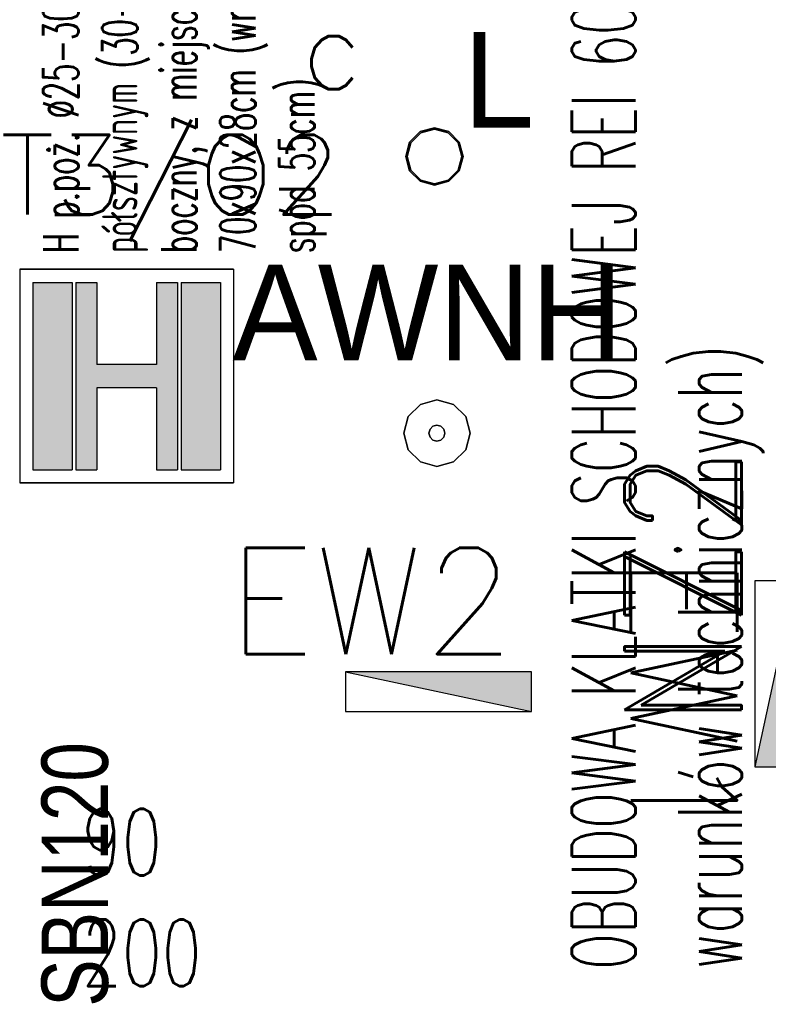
# Model space of a CAD drawing. Header units: millimetres. Extents: x 69081 to 158617, y -37521 to -9534.
# Tile 217 of 256: x 113850 to 113991, y -20036 to -19850. Entities that reach past the tile are written whole.
import ezdxf
from ezdxf.enums import TextEntityAlignment as Align

# ---------------------------------------------------------------- set-up
doc = ezdxf.new("R2010")
doc.units = ezdxf.units.MM
for name, color, linetype in [('0_oświetlenie', 7, 'Continuous'), ('BA_TXG', 3, 'Continuous'), ('BZ_sym', 7, 'Continuous'), ('E_OPRAWY_LUXIONA', 3, 'Continuous'), ('E_Oświetlenie - Numer obwodu', 1, 'Continuous'), ('E_Oświetlenie - Opis', 4, 'Continuous'), ('gasnice', 10, 'Continuous'), ('JS_OLKA KONSTR', 231, 'Continuous'), ('JS_p.poż.', 240, 'Continuous'), ('R-----OP', 1, 'Continuous')]:
    doc.layers.add(name, color=color, linetype=linetype)
doc.styles.add('BIKTBG', font='romand.shx', dxfattribs={"width": 0.9})
doc.styles.add('BIKTS', font='bikromsw.shx', dxfattribs={"width": 0.85})
doc.styles.add('ROMANS', font='romans.shx', dxfattribs={"height": 1})
doc.styles.add('SIMPLEX', font='simplex', dxfattribs={"width": 0.85})
doc.styles.add('TableTextStyle', font='txt')
doc.styles.add('WYM--ROMANSSHX-08', font='ROMANS.SHX', dxfattribs={"width": 0.8})

# ---------------------------------------------------------------- blocks, each defined once
blk = doc.blocks.new('symnadpr')
at = {"style": 'BIKTS', "width": 0.8}
blk.add_attdef('SZT_NADPR', text='', height=25, dxfattribs=at).set_placement((-48.74, -11.67), align=Align.RIGHT)
blk.add_attdef('NAZNADPR', (-42.6, -11.67), '', height=25, dxfattribs=at)
blk = doc.blocks.new('A$C04435ce7')
at = {"layer": 'BZ_sym'}
ref = blk.add_blockref('symnadpr', (3176.08, 1300.41), dxfattribs=dict(at, xscale=0.5, yscale=0.5, zscale=0.5, rotation=90))
ref.add_attrib('naznadpr', 'SBN120', (3182.33, 1278.91), dxfattribs={"height": 12.5, "rotation": 90, "style": 'BIKTS', "width": 0.8})
ref.add_attrib('szt_nadpr', '2', dxfattribs={"height": 12.5, "rotation": 90, "style": 'BIKTS', "width": 0.8}).set_placement((3182.33, 1272.46), align=Align.RIGHT)
at = {"layer": 'BA_TXG', "style": 'BIKTBG', "width": 0.9}
blk.add_text('NZ2', height=22, rotation=90, dxfattribs=at).set_placement((3301.59, 1357.72), align=Align.CENTER)
blk = doc.blocks.new('A$C7FC01DD8')
at = {"layer": 'JS_p.poż.'}
h = blk.add_hatch(color=256, dxfattribs=at)
h.paths.add_polyline_path([(189.23, 189.23), (152.1, 189.23), (152.1, 12.39), (189.23, 12.39)])
h.paths.add_polyline_path([(49.51, 189.23), (12.39, 189.23), (12.39, 12.39), (49.51, 12.39)])
blk.add_hatch(color=7, dxfattribs=at).paths.add_polyline_path([(129.07, 111.82), (72.55, 111.82), (72.55, 189.23), (52.85, 189.23), (52.85, 12.39), (72.55, 12.39), (72.55, 89.8), (129.07, 89.8), (129.07, 12.39), (148.76, 12.39), (148.76, 189.23), (129.07, 189.23)])
at = {"layer": 'gasnice'}
for p, q in [((12.39, 189.23), (49.51, 189.23)), ((12.39, 189.23), (12.39, 12.39)), ((49.51, 189.23), (49.51, 12.39)), ((152.1, 189.23), (189.23, 189.23)), ((152.1, 189.23), (152.1, 12.39)), ((12.39, 12.39), (49.51, 12.39))]:
    blk.add_line(p, q, dxfattribs=at)
at = {"layer": 'JS_p.poż.'}
for p, q in [((0, 201.62), (201.62, 201.62)), ((0, 201.62), (0, 0)), ((0, 201.62), (0, 0)), ((201.62, 201.62), (0, 201.62)), ((201.62, 201.62), (201.62, 0)), ((201.62, 201.62), (201.62, 0)), ((189.23, 189.23), (189.23, 12.39)), ((152.1, 12.39), (189.23, 12.39)), ((0, 0), (201.62, 0)), ((201.62, 0), (0, 0))]:
    blk.add_line(p, q, dxfattribs=at)
at = {"layer": 'JS_p.poż.', "color": 7}
for p, q in [((52.85, 189.23), (72.55, 189.23)), ((52.85, 189.23), (52.85, 12.39)), ((72.55, 189.23), (72.55, 111.82)), ((129.07, 189.23), (148.76, 189.23)), ((129.07, 189.23), (129.07, 111.82)), ((148.76, 189.23), (148.76, 12.39)), ((129.07, 111.82), (72.55, 111.82)), ((72.55, 89.8), (72.55, 12.39)), ((129.07, 89.8), (72.55, 89.8)), ((129.07, 89.8), (129.07, 12.39)), ((52.85, 12.39), (72.55, 12.39)), ((129.07, 12.39), (148.76, 12.39))]:
    blk.add_line(p, q, dxfattribs=at)
blk = doc.blocks.new('opis lamp')
at = {"layer": 'E_Oświetlenie - Numer obwodu', "style": 'SIMPLEX'}
blk.add_attdef('OBWÓD', text='', height=15, dxfattribs=at).set_placement((-9.46, -1.18), align=Align.CENTER)
at = {"layer": 'E_Oświetlenie - Opis', "style": 'SIMPLEX'}
blk.add_attdef('OPIS1', (55.72, 42.77), '', height=15, dxfattribs=at)
blk = doc.blocks.new('EW1')
at = {"layer": 'E_OPRAWY_LUXIONA'}
h = blk.add_hatch(color=256, dxfattribs=at)
h.dxf.hatch_style = 1
h.paths.add_polyline_path([(17.5, -3.75), (17.5, 3.75), (-17.5, 3.75)])
blk.add_line((-17.5, 3.75), (17.5, -3.75), dxfattribs=at)
blk.add_lwpolyline([(-17.5, -3.75), (17.5, -3.75), (17.5, 3.75), (-17.5, 3.75)], close=True, dxfattribs=at)
at = {"layer": 'E_OPRAWY_LUXIONA', "linetype": 'ByBlock', "style": 'WYM--ROMANSSHX-08'}
blk.add_attdef('1', (-4.5, 5.28), '', height=20, dxfattribs=at)

msp = doc.modelspace()

# ---------------------------------------------------------------- linework, layer by layer
at = {"layer": '0_oświetlenie'}
for points in [[(113925.1322, -19871.3409, 0), (113927.8315, -19870.6173, 0)], [(113927.8315, -19870.6173, 0), (113925.1322, -19871.3409, 0)], [(113927.8315, -19870.6173, 0), (113925.1322, -19871.3409, 0)], [(113925.1322, -19871.3409, 0), (113927.8315, -19870.6173, 0)], [(113925.2572, -19871.5577, 0), (113927.8315, -19870.8673, 0)], [(113927.8315, -19870.8673, 0), (113925.2572, -19871.5577, 0)], [(113927.8315, -19870.8673, 0), (113925.2572, -19871.5577, 0)], [(113925.2572, -19871.5577, 0), (113927.8315, -19870.8673, 0)], [(113927.8315, -19870.6173, 0), (113930.5307, -19871.3409, 0)], [(113930.5307, -19871.3409, 0), (113927.8315, -19870.6173, 0)], [(113930.5307, -19871.3409, 0), (113927.8315, -19870.6173, 0)], [(113927.8315, -19870.6173, 0), (113930.5307, -19871.3409, 0)], [(113927.8315, -19870.8673, 0), (113930.4057, -19871.5577, 0)], [(113930.4057, -19871.5577, 0), (113927.8315, -19870.8673, 0)], [(113930.4057, -19871.5577, 0), (113927.8315, -19870.8673, 0)], [(113927.8315, -19870.8673, 0), (113930.4057, -19871.5577, 0)], [(113923.1557, -19873.3175, 0), (113925.1322, -19871.3409, 0)], [(113925.1322, -19871.3409, 0), (113923.1557, -19873.3175, 0)], [(113925.1322, -19871.3409, 0), (113923.1557, -19873.3175, 0)], [(113923.1557, -19873.3175, 0), (113925.1322, -19871.3409, 0)], [(113923.3705, -19873.4425, 0), (113925.2572, -19871.5577, 0)], [(113925.2572, -19871.5577, 0), (113923.3705, -19873.4425, 0)], [(113925.2572, -19871.5577, 0), (113923.3705, -19873.4425, 0)], [(113923.3705, -19873.4425, 0), (113925.2572, -19871.5577, 0)], [(113930.4057, -19871.5577, 0), (113932.2924, -19873.4425, 0)], [(113932.2924, -19873.4425, 0), (113930.4057, -19871.5577, 0)], [(113932.2924, -19873.4425, 0), (113930.4057, -19871.5577, 0)], [(113930.4057, -19871.5577, 0), (113932.2924, -19873.4425, 0)], [(113930.5307, -19871.3409, 0), (113932.5072, -19873.3175, 0)], [(113932.5072, -19873.3175, 0), (113930.5307, -19871.3409, 0)], [(113932.5072, -19873.3175, 0), (113930.5307, -19871.3409, 0)], [(113930.5307, -19871.3409, 0), (113932.5072, -19873.3175, 0)], [(113922.433, -19876.0176, 0), (113923.1557, -19873.3175, 0)], [(113923.1557, -19873.3175, 0), (113922.433, -19876.0176, 0)], [(113923.1557, -19873.3175, 0), (113922.433, -19876.0176, 0)], [(113922.433, -19876.0176, 0), (113923.1557, -19873.3175, 0)], [(113922.683, -19876.0176, 0), (113923.3705, -19873.4425, 0)], [(113923.3705, -19873.4425, 0), (113922.683, -19876.0176, 0)], [(113923.3705, -19873.4425, 0), (113922.683, -19876.0176, 0)], [(113922.683, -19876.0176, 0), (113923.3705, -19873.4425, 0)], [(113932.2924, -19873.4425, 0), (113932.9799, -19876.0176, 0)], [(113932.9799, -19876.0176, 0), (113932.2924, -19873.4425, 0)], [(113932.9799, -19876.0176, 0), (113932.2924, -19873.4425, 0)], [(113932.2924, -19873.4425, 0), (113932.9799, -19876.0176, 0)], [(113932.5072, -19873.3175, 0), (113933.2299, -19876.0176, 0)], [(113933.2299, -19876.0176, 0), (113932.5072, -19873.3175, 0)], [(113933.2299, -19876.0176, 0), (113932.5072, -19873.3175, 0)], [(113932.5072, -19873.3175, 0), (113933.2299, -19876.0176, 0)], [(113923.1557, -19878.7178, 0), (113922.433, -19876.0176, 0)], [(113922.433, -19876.0176, 0), (113923.1557, -19878.7178, 0)], [(113922.433, -19876.0176, 0), (113923.1557, -19878.7178, 0)], [(113923.1557, -19878.7178, 0), (113922.433, -19876.0176, 0)], [(113923.3705, -19878.5928, 0), (113922.683, -19876.0176, 0)], [(113922.683, -19876.0176, 0), (113923.3705, -19878.5928, 0)], [(113922.683, -19876.0176, 0), (113923.3705, -19878.5928, 0)], [(113923.3705, -19878.5928, 0), (113922.683, -19876.0176, 0)], [(113932.9799, -19876.0176, 0), (113932.2924, -19878.5928, 0)], [(113932.2924, -19878.5928, 0), (113932.9799, -19876.0176, 0)], [(113932.2924, -19878.5928, 0), (113932.9799, -19876.0176, 0)], [(113932.9799, -19876.0176, 0), (113932.2924, -19878.5928, 0)], [(113933.2299, -19876.0176, 0), (113932.5072, -19878.7178, 0)], [(113932.5072, -19878.7178, 0), (113933.2299, -19876.0176, 0)], [(113932.5072, -19878.7178, 0), (113933.2299, -19876.0176, 0)], [(113933.2299, -19876.0176, 0), (113932.5072, -19878.7178, 0)], [(113925.1322, -19880.6944, 0), (113923.1557, -19878.7178, 0)], [(113923.1557, -19878.7178, 0), (113925.1322, -19880.6944, 0)], [(113923.1557, -19878.7178, 0), (113925.1322, -19880.6944, 0)], [(113925.1322, -19880.6944, 0), (113923.1557, -19878.7178, 0)], [(113925.2572, -19880.4776, 0), (113923.3705, -19878.5928, 0)], [(113923.3705, -19878.5928, 0), (113925.2572, -19880.4776, 0)], [(113923.3705, -19878.5928, 0), (113925.2572, -19880.4776, 0)], [(113925.2572, -19880.4776, 0), (113923.3705, -19878.5928, 0)], [(113932.2924, -19878.5928, 0), (113930.4057, -19880.4776, 0)], [(113930.4057, -19880.4776, 0), (113932.2924, -19878.5928, 0)], [(113930.4057, -19880.4776, 0), (113932.2924, -19878.5928, 0)], [(113932.2924, -19878.5928, 0), (113930.4057, -19880.4776, 0)], [(113932.5072, -19878.7178, 0), (113930.5307, -19880.6944, 0)], [(113930.5307, -19880.6944, 0), (113932.5072, -19878.7178, 0)], [(113930.5307, -19880.6944, 0), (113932.5072, -19878.7178, 0)], [(113932.5072, -19878.7178, 0), (113930.5307, -19880.6944, 0)], [(113927.8315, -19881.418, 0), (113925.1322, -19880.6944, 0)], [(113925.1322, -19880.6944, 0), (113927.8315, -19881.418, 0)], [(113925.1322, -19880.6944, 0), (113927.8315, -19881.418, 0)], [(113927.8315, -19881.418, 0), (113925.1322, -19880.6944, 0)], [(113927.8315, -19881.168, 0), (113925.2572, -19880.4776, 0)], [(113925.2572, -19880.4776, 0), (113927.8315, -19881.168, 0)], [(113925.2572, -19880.4776, 0), (113927.8315, -19881.168, 0)], [(113927.8315, -19881.168, 0), (113925.2572, -19880.4776, 0)], [(113930.4057, -19880.4776, 0), (113927.8315, -19881.168, 0)], [(113927.8315, -19881.168, 0), (113930.4057, -19880.4776, 0)], [(113927.8315, -19881.168, 0), (113930.4057, -19880.4776, 0)], [(113930.4057, -19880.4776, 0), (113927.8315, -19881.168, 0)], [(113930.5307, -19880.6944, 0), (113927.8315, -19881.418, 0)], [(113927.8315, -19881.418, 0), (113930.5307, -19880.6944, 0)], [(113927.8315, -19881.418, 0), (113930.5307, -19880.6944, 0)], [(113930.5307, -19880.6944, 0), (113927.8315, -19881.418, 0)], [(113922.8979, -19924.9762, 0), (113925.1869, -19922.6891, 0)], [(113925.1869, -19922.6891, 0), (113922.8979, -19924.9762, 0)], [(113925.1869, -19922.6891, 0), (113922.8979, -19924.9762, 0)], [(113922.8979, -19924.9762, 0), (113925.1869, -19922.6891, 0)], [(113925.1869, -19922.6891, 0), (113928.3119, -19921.8512, 0)], [(113928.3119, -19921.8512, 0), (113925.1869, -19922.6891, 0)], [(113928.3119, -19921.8512, 0), (113925.1869, -19922.6891, 0)], [(113925.1869, -19922.6891, 0), (113928.3119, -19921.8512, 0)], [(113928.3119, -19921.8512, 0), (113931.4369, -19922.6891, 0)], [(113931.4369, -19922.6891, 0), (113928.3119, -19921.8512, 0)], [(113931.4369, -19922.6891, 0), (113928.3119, -19921.8512, 0)], [(113928.3119, -19921.8512, 0), (113931.4369, -19922.6891, 0)], [(113931.4369, -19922.6891, 0), (113933.726, -19924.9762, 0)], [(113933.726, -19924.9762, 0), (113931.4369, -19922.6891, 0)], [(113933.726, -19924.9762, 0), (113931.4369, -19922.6891, 0)], [(113931.4369, -19922.6891, 0), (113933.726, -19924.9762, 0)], [(113922.0619, -19928.1012, 0), (113922.8979, -19924.9762, 0)], [(113922.8979, -19924.9762, 0), (113922.0619, -19928.1012, 0)], [(113922.8979, -19924.9762, 0), (113922.0619, -19928.1012, 0)], [(113922.0619, -19928.1012, 0), (113922.8979, -19924.9762, 0)], [(113928.3119, -19926.6012, 0), (113927.5619, -19926.8023, 0)], [(113927.5619, -19926.8023, 0), (113928.3119, -19926.6012, 0)], [(113929.0619, -19926.8023, 0), (113928.3119, -19926.6012, 0)], [(113928.3119, -19926.6012, 0), (113929.0619, -19926.8023, 0)], [(113933.726, -19924.9762, 0), (113934.5619, -19928.1012, 0)], [(113934.5619, -19928.1012, 0), (113933.726, -19924.9762, 0)], [(113934.5619, -19928.1012, 0), (113933.726, -19924.9762, 0)], [(113933.726, -19924.9762, 0), (113934.5619, -19928.1012, 0)], [(113922.8979, -19931.2262, 0), (113922.0619, -19928.1012, 0)], [(113922.0619, -19928.1012, 0), (113922.8979, -19931.2262, 0)], [(113922.0619, -19928.1012, 0), (113922.8979, -19931.2262, 0)], [(113922.8979, -19931.2262, 0), (113922.0619, -19928.1012, 0)], [(113927.0112, -19927.3512, 0), (113926.8119, -19928.1012, 0)], [(113926.8119, -19928.1012, 0), (113927.0112, -19927.3512, 0)], [(113926.8119, -19928.1012, 0), (113927.0112, -19928.8512, 0)], [(113927.0112, -19928.8512, 0), (113926.8119, -19928.1012, 0)], [(113927.5619, -19926.8023, 0), (113927.0112, -19927.3512, 0)], [(113927.0112, -19927.3512, 0), (113927.5619, -19926.8023, 0)], [(113929.6127, -19927.3512, 0), (113929.0619, -19926.8023, 0)], [(113929.0619, -19926.8023, 0), (113929.6127, -19927.3512, 0)], [(113929.8119, -19928.1012, 0), (113929.6127, -19927.3512, 0)], [(113929.6127, -19927.3512, 0), (113929.8119, -19928.1012, 0)], [(113929.6127, -19928.8512, 0), (113929.8119, -19928.1012, 0)], [(113929.8119, -19928.1012, 0), (113929.6127, -19928.8512, 0)], [(113934.5619, -19928.1012, 0), (113933.726, -19931.2262, 0)], [(113933.726, -19931.2262, 0), (113934.5619, -19928.1012, 0)], [(113933.726, -19931.2262, 0), (113934.5619, -19928.1012, 0)], [(113934.5619, -19928.1012, 0), (113933.726, -19931.2262, 0)], [(113927.0112, -19928.8512, 0), (113927.5619, -19929.4, 0)], [(113927.5619, -19929.4, 0), (113927.0112, -19928.8512, 0)], [(113927.5619, -19929.4, 0), (113928.3119, -19929.6012, 0)], [(113928.3119, -19929.6012, 0), (113927.5619, -19929.4, 0)], [(113928.3119, -19929.6012, 0), (113929.0619, -19929.4, 0)], [(113929.0619, -19929.4, 0), (113928.3119, -19929.6012, 0)], [(113929.0619, -19929.4, 0), (113929.6127, -19928.8512, 0)], [(113929.6127, -19928.8512, 0), (113929.0619, -19929.4, 0)], [(113925.1869, -19933.5143, 0), (113922.8979, -19931.2262, 0)], [(113922.8979, -19931.2262, 0), (113925.1869, -19933.5143, 0)], [(113922.8979, -19931.2262, 0), (113925.1869, -19933.5143, 0)], [(113925.1869, -19933.5143, 0), (113922.8979, -19931.2262, 0)], [(113933.726, -19931.2262, 0), (113931.4369, -19933.5143, 0)], [(113931.4369, -19933.5143, 0), (113933.726, -19931.2262, 0)], [(113931.4369, -19933.5143, 0), (113933.726, -19931.2262, 0)], [(113933.726, -19931.2262, 0), (113931.4369, -19933.5143, 0)], [(113928.3119, -19934.3512, 0), (113925.1869, -19933.5143, 0)], [(113925.1869, -19933.5143, 0), (113928.3119, -19934.3512, 0)], [(113925.1869, -19933.5143, 0), (113928.3119, -19934.3512, 0)], [(113928.3119, -19934.3512, 0), (113925.1869, -19933.5143, 0)], [(113931.4369, -19933.5143, 0), (113928.3119, -19934.3512, 0)], [(113928.3119, -19934.3512, 0), (113931.4369, -19933.5143, 0)], [(113928.3119, -19934.3512, 0), (113931.4369, -19933.5143, 0)], [(113931.4369, -19933.5143, 0), (113928.3119, -19934.3512, 0)]]:
    msp.add_polyline3d(points, dxfattribs=at)

# ---------------------------------------------------------------- block references
ref = msp.add_blockref('opis lamp', (113856.071, -19858.9916, 1), dxfattribs=at)
ref.add_attrib('OBWÓD', 'T3/O2', dxfattribs={"layer": 'E_Oświetlenie - Numer obwodu', "height": 15, "style": 'SIMPLEX'}).set_placement((113878.2273, -19886.9596, 1), align=Align.CENTER)
ref.add_attrib('OPIS1', 'c', (113902.7762, -19863.368, 1), dxfattribs={"layer": 'E_Oświetlenie - Opis', "height": 15, "style": 'SIMPLEX'})
at = {"layer": '0_oświetlenie', "color": 4}
ref = msp.add_blockref('EW1', (113928.5842, -19976.7394), dxfattribs=at)
ref.add_attrib('1', 'EW2', (113888.904, -19969.6697), dxfattribs={"layer": 'E_OPRAWY_LUXIONA', "linetype": 'ByBlock', "height": 20, "style": 'WYM--ROMANSSHX-08'})
ref = msp.add_blockref('EW1', (113991.9268, -19973.3694), dxfattribs=dict(at, rotation=270))
ref.add_attrib('1', 'EW1', (113964.8158, -19950.9454), dxfattribs={"layer": 'E_OPRAWY_LUXIONA', "linetype": 'ByBlock', "height": 20, "rotation": 270, "style": 'WYM--ROMANSSHX-08'})
at = {"layer": 'JS_OLKA KONSTR'}
msp.add_blockref('A$C04435ce7', (110684.0499, -21314.9635), dxfattribs=at)
at = {"layer": 'JS_p.poż.', "xscale": 0.1994999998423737, "yscale": 0.1994999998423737, "zscale": 0.1994999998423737}
msp.add_blockref('A$C7FC01DD8', (113849.8012, -19937.4719), dxfattribs=at)

# ---------------------------------------------------------------- texts
at = {"layer": '0_oświetlenie', "style": 'TableTextStyle'}
for s, p in [('L', (113933.2315, -19870.6176)), ('AWNH', (113889.8174, -19914.4076))]:
    msp.add_text(s, height=18, dxfattribs=at).set_placement(p)
at = {"layer": 'JS_p.poż.', "insert": (113854.1746, -19894.2082, -27.1739), "char_height": 20, "width": 117.528401, "attachment_point": 1, "rotation": 90, "style": 'ROMANS'}
msp.add_mtext('\\pxse0.33333;{\\H0.33333x;\\W0.6;H p.poż. ∅25-30m z wężem półsztywnym (30+3m), wnękowy, boczny, z miejscem na gaśnicę, 70x90x28cm (wnęka 71x92x30cm spód 55cm) \\H3.0001x; }', dxfattribs=at)
at = {"layer": 'JS_p.poż.', "ltscale": 0.02, "insert": (113953.6839, -20029.0565), "char_height": 12, "width": 259.135171, "attachment_point": 1, "rotation": 90, "style": 'ROMANS'}
msp.add_mtext('{\\W0.6;OBUDOWA KLATKI SCHODOWEJ REI 60 (\\fArial|b0|i0|c238|p34;\\W1;§\\fMS Shell Dlg 2|b0|i0|c238|p0;\\H0.70832x; \\Fromans|c238;\\H1.4118x;\\W0.6;245 warunków technicznych)}', dxfattribs=at)
at = {"layer": 'R-----OP', "insert": (113855.5045, -19998.8202), "char_height": 12.5, "width": 342.829506, "attachment_point": 1, "style": 'ROMANS'}
msp.add_mtext('\\pxql;{\\W0.7; 90\\P 200\\P }', dxfattribs=at)

doc.saveas('drawing.dxf')
